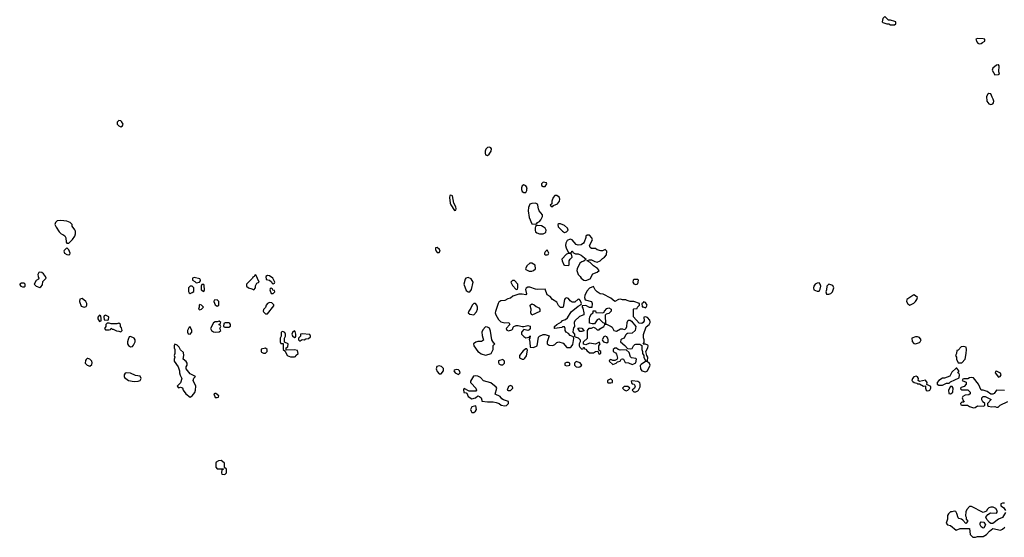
# Model space of a CAD drawing. Header units: inches. Extents: x 2701323 to 2964515, y 494916 to 722124.
# Tile 250 of 256: x 2806462 to 2816669, y 606382 to 611754. Entities that reach past the tile are written whole.
import ezdxf

# ---------------------------------------------------------------- set-up
doc = ezdxf.new("R2010")
doc.units = ezdxf.units.IN
doc.header["$MEASUREMENT"] = 0
for name, color, linetype in [('C8600', 7, 'Continuous'), ('C8601', 7, 'Continuous'), ('C8610', 7, 'Continuous'), ('C8611', 7, 'Continuous')]:
    doc.layers.add(name, color=color, linetype=linetype)

msp = doc.modelspace()

# ---------------------------------------------------------------- linework, layer by layer
at = {"layer": 'C8600', "color": 2, "elevation": 2}
for points in [[(2806890, 609670), (2806850, 609667), (2806833, 609650), (2806828, 609630), (2806841, 609601), (2806871, 609551), (2806891, 609531), (2806910, 609525), (2806931, 609510), (2806942, 609490), (2806944, 609444), (2806950, 609434), (2806970, 609434), (2807008, 609472), (2807033, 609507), (2807041, 609530), (2807039, 609559), (2807033, 609573), (2807006, 609610), (2807006, 609630), (2806986, 609650), (2806950, 609662)], [(2806950, 609386), (2806923, 609357), (2806921, 609350), (2806926, 609330), (2806950, 609318), (2806970, 609314), (2806982, 609318), (2806986, 609330), (2806970, 609366)], [(2806670, 609134), (2806662, 609130), (2806651, 609110), (2806652, 609090), (2806662, 609070), (2806658, 609062), (2806632, 609048), (2806612, 609010), (2806632, 608990), (2806670, 608976), (2806680, 608980), (2806697, 609003), (2806703, 609037), (2806735, 609070), (2806729, 609090), (2806710, 609115), (2806690, 609129)], [(2808270, 609078), (2808254, 609070), (2808254, 609050), (2808277, 609037), (2808290, 609022), (2808310, 609025), (2808326, 609030), (2808336, 609044), (2808338, 609050), (2808330, 609066)], [(2808910, 609106), (2808898, 609102), (2808894, 609090), (2808878, 609082), (2808874, 609070), (2808814, 609010), (2808814, 608990), (2808834, 608970), (2808870, 608962), (2808890, 608952), (2808908, 608970), (2808908, 608992), (2808922, 609018), (2808946, 609030)], [(2809030, 609098), (2809014, 609090), (2809018, 609058), (2809052, 609052), (2809073, 609033), (2809078, 609018), (2809090, 609014), (2809102, 609018), (2809106, 609030), (2809086, 609070), (2809050, 609095)], [(2806480, 609020), (2806462, 609010), (2806462, 609002), (2806474, 608990), (2806490, 608982), (2806510, 608982), (2806518, 608990), (2806518, 609010), (2806510, 609018)], [(2808250, 608988), (2808230, 608988), (2808212, 608970), (2808213, 608933), (2808218, 608918), (2808230, 608914), (2808250, 608922), (2808267, 608933), (2808268, 608970)], [(2808370, 609006), (2808350, 609006), (2808342, 608990), (2808342, 608950), (2808370, 608934), (2808378, 608950), (2808376, 608996)], [(2809070, 608966), (2809058, 608962), (2809054, 608950), (2809070, 608914), (2809090, 608914), (2809106, 608930), (2809102, 608942), (2809087, 608947), (2809082, 608962)], [(2807110, 608862), (2807085, 608855), (2807081, 608830), (2807101, 608781), (2807130, 608771), (2807150, 608778), (2807159, 608790), (2807157, 608810), (2807149, 608830)], [(2808330, 608798), (2808322, 608790), (2808322, 608770), (2808314, 608750), (2808330, 608742), (2808346, 608750), (2808366, 608770), (2808346, 608790)], [(2808510, 608846), (2808478, 608842), (2808474, 608830), (2808490, 608794), (2808510, 608782), (2808526, 608790), (2808526, 608830)], [(2809050, 608818), (2809030, 608808), (2809018, 608790), (2809010, 608766), (2808990, 608746), (2808986, 608730), (2808990, 608722), (2809010, 608702), (2809030, 608702), (2809096, 608784), (2809096, 608796), (2809076, 608816)], [(2807290, 608686), (2807273, 608667), (2807272, 608650), (2807290, 608622), (2807306, 608630), (2807308, 608650), (2807302, 608682)], [(2807350, 608686), (2807338, 608682), (2807334, 608670), (2807338, 608638), (2807370, 608634), (2807382, 608638), (2807386, 608670)], [(2807490, 608606), (2807470, 608598), (2807410, 608598), (2807390, 608606), (2807370, 608606), (2807354, 608590), (2807354, 608570), (2807342, 608550), (2807350, 608534), (2807390, 608534), (2807402, 608538), (2807410, 608554), (2807422, 608542), (2807430, 608542), (2807464, 608524), (2807490, 608522), (2807510, 608514), (2807526, 608530), (2807516, 608556), (2807506, 608570), (2807506, 608590)], [(2808230, 608566), (2808218, 608562), (2808202, 608530), (2808202, 608510), (2808210, 608494), (2808230, 608492), (2808248, 608510), (2808248, 608530)], [(2808530, 608626), (2808510, 608618), (2808490, 608618), (2808470, 608608), (2808441, 608550), (2808451, 608530), (2808470, 608516), (2808490, 608511), (2808530, 608514), (2808546, 608530), (2808538, 608550), (2808546, 608570), (2808542, 608582), (2808528, 608590), (2808542, 608598), (2808546, 608610)], [(2808630, 608608), (2808593, 608607), (2808578, 608602), (2808574, 608570), (2808590, 608562), (2808630, 608562), (2808647, 608573), (2808648, 608590), (2808640, 608600)], [(2807610, 608466), (2807598, 608462), (2807585, 608435), (2807578, 608410), (2807581, 608390), (2807590, 608372), (2807610, 608358), (2807630, 608362), (2807643, 608377), (2807658, 608410), (2807658, 608430), (2807648, 608448)], [(2809190, 608518), (2809174, 608510), (2809174, 608470), (2809162, 608450), (2809162, 608410), (2809170, 608394), (2809194, 608394), (2809194, 608330), (2809214, 608314), (2809234, 608270), (2809270, 608254), (2809310, 608254), (2809322, 608258), (2809326, 608270), (2809348, 608290), (2809342, 608322), (2809310, 608328), (2809226, 608326), (2809226, 608350), (2809242, 608358), (2809246, 608390), (2809206, 608406), (2809206, 608450), (2809218, 608470), (2809218, 608490), (2809210, 608506)], [(2809310, 608526), (2809290, 608506), (2809282, 608490), (2809290, 608474), (2809310, 608454), (2809322, 608458), (2809326, 608470), (2809326, 608490), (2809318, 608518)], [(2809390, 608495), (2809374, 608490), (2809374, 608470), (2809354, 608450), (2809354, 608430), (2809362, 608422), (2809370, 608422), (2809390, 608434), (2809410, 608432), (2809430, 608442), (2809456, 608444), (2809476, 608464), (2809478, 608470), (2809470, 608486)], [(2808070, 608386), (2808062, 608370), (2808062, 608350), (2808072, 608330), (2808072, 608290), (2808062, 608270), (2808071, 608250), (2808062, 608230), (2808062, 608210), (2808105, 608150), (2808118, 608110), (2808118, 608090), (2808125, 608065), (2808142, 608030), (2808130, 607986), (2808094, 607950), (2808110, 607934), (2808130, 607942), (2808150, 607932), (2808158, 607910), (2808185, 607870), (2808230, 607838), (2808249, 607851), (2808276, 607884), (2808285, 607910), (2808289, 607950), (2808262, 608010), (2808268, 608032), (2808286, 608050), (2808230, 608078), (2808188, 608130), (2808189, 608150), (2808198, 608170), (2808198, 608190), (2808188, 608208), (2808158, 608230), (2808164, 608270), (2808159, 608299), (2808129, 608329), (2808115, 608355), (2808095, 608375)], [(2809010, 608346), (2808967, 608333), (2808965, 608310), (2808970, 608302), (2808990, 608292), (2809010, 608294), (2809026, 608310), (2809026, 608330)], [(2807170, 608239), (2807163, 608237), (2807150, 608228), (2807143, 608217), (2807141, 608190), (2807162, 608170), (2807190, 608158), (2807210, 608174), (2807214, 608194), (2807209, 608210), (2807188, 608230)], [(2807570, 608089), (2807556, 608084), (2807545, 608070), (2807545, 608050), (2807550, 608042), (2807590, 608011), (2807650, 607998), (2807690, 608003), (2807710, 608011), (2807721, 608030), (2807710, 608053), (2807663, 608063), (2807610, 608084)], [(2808496, 607876), (2808484, 607876), (2808474, 607870), (2808490, 607834), (2808510, 607834), (2808522, 607838), (2808526, 607850)], [(2808550, 607178), (2808524, 607176), (2808498, 607162), (2808494, 607150), (2808494, 607110), (2808510, 607094), (2808574, 607094), (2808573, 607087), (2808558, 607082), (2808554, 607050), (2808558, 607038), (2808590, 607034), (2808606, 607050), (2808606, 607090), (2808586, 607106), (2808586, 607150), (2808566, 607170)]]:
    msp.add_lwpolyline(points, close=True, dxfattribs=at)
at = {"layer": 'C8601', "color": 2, "elevation": 2}
msp.add_lwpolyline([(2807490, 610706), (2807474, 610690), (2807474, 610670), (2807490, 610651), (2807510, 610641), (2807529, 610651), (2807533, 610670), (2807518, 610698), (2807510, 610705)], close=True, dxfattribs=at)
at = {"layer": 'C8610', "color": 2, "elevation": 2}
for points in [[(2811663, 610000), (2811663, 609990), (2811672, 609970), (2811690, 609961), (2811710, 609962), (2811720, 609980), (2811721, 610000)], [(2816670, 607906), (2816590, 607908), (2816565, 607875), (2816550, 607866), (2816530, 607866), (2816490, 607894), (2816450, 607908), (2816428, 607908), (2816402, 607970), (2816350, 608038), (2816330, 608042), (2816310, 608038), (2816290, 608026), (2816250, 608026), (2816238, 608022), (2816234, 608010), (2816273, 607993), (2816273, 607973), (2816253, 607947), (2816222, 607938), (2816214, 607930), (2816218, 607918), (2816230, 607914), (2816290, 607914), (2816314, 607890), (2816314, 607870), (2816300, 607860), (2816264, 607856), (2816238, 607842), (2816234, 607830), (2816242, 607802), (2816254, 607790), (2816250, 607786), (2816230, 607786), (2816214, 607770), (2816218, 607758), (2816230, 607754), (2816287, 607753), (2816310, 607738), (2816350, 607726), (2816366, 607730), (2816390, 607745), (2816450, 607742), (2816466, 607750), (2816466, 607770), (2816447, 607787), (2816438, 607810), (2816438, 607830), (2816450, 607842), (2816470, 607842), (2816533, 607813), (2816494, 607770), (2816494, 607750), (2816504, 607744), (2816537, 607737), (2816570, 607738), (2816590, 607732), (2816607, 607733), (2816627, 607753), (2816706, 607790)], [(2816670, 606738), (2816650, 606738), (2816634, 606730), (2816634, 606710), (2816662, 606690), (2816680, 606660)], [(2816680, 606640), (2816651, 606589), (2816610, 606569), (2816550, 606526), (2816530, 606526), (2816516, 606536), (2816487, 606567), (2816478, 606590), (2816500, 606620), (2816525, 606635), (2816590, 606634), (2816598, 606650), (2816582, 606682), (2816554, 606694), (2816530, 606694), (2816510, 606689), (2816491, 606670), (2816485, 606655), (2816450, 606638), (2816330, 606702), (2816310, 606702), (2816282, 606670), (2816272, 606648), (2816266, 606606), (2816274, 606590), (2816274, 606570), (2816292, 606550), (2816270, 606526), (2816240, 606560), (2816226, 606570), (2816198, 606578), (2816190, 606586), (2816178, 606630), (2816166, 606650), (2816150, 606655), (2816127, 606647), (2816113, 606647), (2816090, 606626), (2816082, 606610), (2816082, 606570), (2816065, 606530), (2816082, 606510), (2816110, 606505), (2816170, 606458), (2816212, 606472), (2816310, 606474), (2816314, 606410), (2816344, 606384), (2816370, 606382), (2816390, 606392), (2816450, 606392), (2816486, 606410), (2816515, 606445), (2816550, 606474), (2816630, 606458), (2816650, 606465), (2816674, 606486)]]:
    msp.add_lwpolyline(points, dxfattribs=at)
for points in [[(2810930, 609934), (2810922, 609930), (2810918, 609910), (2810923, 609850), (2810930, 609832), (2810970, 609774), (2810982, 609778), (2810986, 609790), (2810982, 609810), (2810962, 609850), (2810950, 609926)], [(2812030, 609929), (2812010, 609929), (2811991, 609910), (2811978, 609870), (2811977, 609843), (2811962, 609830), (2811970, 609814), (2811990, 609814), (2811995, 609825), (2812036, 609844), (2812057, 609870), (2812062, 609890), (2812058, 609910)], [(2811810, 609849), (2811772, 609848), (2811750, 609838), (2811736, 609804), (2811734, 609770), (2811742, 609702), (2811770, 609634), (2811810, 609631), (2811822, 609638), (2811829, 609650), (2811850, 609661), (2811863, 609677), (2811883, 609710), (2811881, 609730), (2811846, 609770), (2811839, 609790), (2811835, 609830), (2811830, 609838)], [(2811830, 609618), (2811822, 609618), (2811811, 609609), (2811805, 609595), (2811805, 609570), (2811811, 609551), (2811822, 609542), (2811851, 609531), (2811890, 609531), (2811910, 609543), (2811917, 609550), (2811919, 609570), (2811909, 609590), (2811890, 609605), (2811870, 609614)], [(2812050, 609635), (2812042, 609630), (2812045, 609605), (2812090, 609558), (2812110, 609545), (2812129, 609551), (2812148, 609570), (2812142, 609590), (2812110, 609617), (2812070, 609634)], [(2812370, 609518), (2812344, 609516), (2812332, 609508), (2812332, 609492), (2812315, 609445), (2812306, 609434), (2812282, 609418), (2812250, 609414), (2812230, 609422), (2812190, 609468), (2812170, 609475), (2812137, 609463), (2812125, 609435), (2812121, 609410), (2812126, 609386), (2812150, 609334), (2812182, 609338), (2812186, 609350), (2812192, 609352), (2812198, 609338), (2812225, 609325), (2812250, 609325), (2812282, 609310), (2812334, 609270), (2812312, 609248), (2812290, 609242), (2812270, 609228), (2812242, 609170), (2812238, 609150), (2812252, 609110), (2812272, 609090), (2812282, 609070), (2812310, 609051), (2812330, 609046), (2812377, 609063), (2812405, 609115), (2812450, 609132), (2812468, 609150), (2812453, 609173), (2812410, 609198), (2812375, 609235), (2812346, 609250), (2812346, 609254), (2812370, 609262), (2812390, 609262), (2812424, 609244), (2812450, 609238), (2812478, 609250), (2812503, 609277), (2812526, 609290), (2812547, 609313), (2812548, 609350), (2812530, 609368), (2812505, 609355), (2812485, 609355), (2812450, 609364), (2812430, 609379), (2812390, 609379), (2812375, 609390), (2812369, 609411), (2812399, 609470), (2812395, 609490)], [(2810790, 609388), (2810774, 609386), (2810772, 609370), (2810778, 609350), (2810790, 609338), (2810810, 609338), (2810822, 609350), (2810814, 609370)], [(2811930, 609366), (2811910, 609346), (2811902, 609330), (2811902, 609322), (2811910, 609314), (2811930, 609314), (2811942, 609318), (2811946, 609330)], [(2812150, 609328), (2812130, 609322), (2812082, 609270), (2812085, 609250), (2812102, 609210), (2812110, 609205), (2812150, 609202), (2812158, 609210), (2812158, 609250), (2812168, 609270), (2812188, 609290), (2812182, 609322), (2812167, 609327)], [(2811770, 609228), (2811750, 609228), (2811720, 609200), (2811705, 609170), (2811710, 609162), (2811745, 609145), (2811770, 609145), (2811790, 609152), (2811808, 609170), (2811807, 609207)], [(2811110, 609079), (2811088, 609072), (2811079, 609061), (2811065, 609010), (2811090, 608942), (2811110, 608931), (2811130, 608931), (2811146, 608954), (2811164, 609030), (2811144, 609064)], [(2811750, 608979), (2811730, 608979), (2811711, 608969), (2811706, 608954), (2811716, 608910), (2811710, 608898), (2811670, 608905), (2811636, 608904), (2811575, 608885), (2811550, 608864), (2811523, 608857), (2811490, 608838), (2811450, 608835), (2811430, 608822), (2811421, 608810), (2811393, 608727), (2811392, 608710), (2811398, 608690), (2811424, 608644), (2811450, 608619), (2811490, 608607), (2811534, 608610), (2811542, 608590), (2811505, 608550), (2811512, 608532), (2811530, 608526), (2811563, 608537), (2811574, 608546), (2811578, 608562), (2811586, 608570), (2811610, 608581), (2811630, 608581), (2811671, 608571), (2811690, 608571), (2811730, 608581), (2811755, 608575), (2811755, 608550), (2811745, 608535), (2811730, 608529), (2811690, 608538), (2811665, 608510), (2811665, 608490), (2811687, 608467), (2811710, 608452), (2811742, 608458), (2811750, 608474), (2811754, 608470), (2811751, 608449), (2811742, 608438), (2811752, 608408), (2811754, 608354), (2811790, 608352), (2811826, 608370), (2811842, 608458), (2811850, 608471), (2811890, 608487), (2811910, 608486), (2811952, 608472), (2811931, 608410), (2811931, 608390), (2811950, 608376), (2811990, 608371), (2812010, 608382), (2812030, 608405), (2812050, 608411), (2812097, 608397), (2812133, 608353), (2812170, 608352), (2812180, 608360), (2812196, 608384), (2812207, 608447), (2812202, 608462), (2812170, 608475), (2812150, 608498), (2812128, 608510), (2812118, 608530), (2812118, 608550), (2812110, 608566), (2812090, 608566), (2812082, 608558), (2812010, 608548), (2812006, 608550), (2812006, 608570), (2812029, 608591), (2812080, 608620), (2812090, 608631), (2812119, 608641), (2812140, 608660), (2812179, 608721), (2812250, 608782), (2812282, 608798), (2812286, 608810), (2812276, 608836), (2812266, 608850), (2812250, 608855), (2812216, 608824), (2812190, 608824), (2812170, 608835), (2812150, 608862), (2812130, 608869), (2812118, 608862), (2812111, 608850), (2812096, 608770), (2812090, 608766), (2812070, 608766), (2812049, 608789), (2812030, 608822), (2811986, 608850), (2811960, 608880), (2811930, 608898), (2811910, 608958), (2811830, 608953), (2811810, 608956)], [(2811570, 609048), (2811552, 609030), (2811570, 608994), (2811610, 608954), (2811622, 608958), (2811626, 608970), (2811626, 609010), (2811590, 609046)], [(2812410, 608986), (2812370, 608968), (2812343, 608937), (2812321, 608890), (2812318, 608870), (2812325, 608845), (2812391, 608831), (2812396, 608810), (2812392, 608768), (2812370, 608768), (2812330, 608788), (2812294, 608786), (2812292, 608770), (2812299, 608759), (2812311, 608711), (2812311, 608690), (2812265, 608675), (2812216, 608630), (2812211, 608610), (2812214, 608570), (2812204, 608556), (2812200, 608540), (2812198, 608510), (2812212, 608490), (2812214, 608470), (2812222, 608462), (2812250, 608452), (2812274, 608430), (2812274, 608410), (2812262, 608390), (2812262, 608370), (2812270, 608354), (2812290, 608334), (2812302, 608338), (2812307, 608353), (2812313, 608353), (2812318, 608338), (2812330, 608334), (2812340, 608320), (2812370, 608296), (2812410, 608298), (2812430, 608312), (2812454, 608314), (2812465, 608285), (2812470, 608282), (2812486, 608290), (2812486, 608310), (2812466, 608326), (2812466, 608370), (2812478, 608390), (2812470, 608406), (2812432, 608388), (2812370, 608398), (2812330, 608378), (2812307, 608387), (2812306, 608410), (2812348, 608450), (2812348, 608530), (2812367, 608553), (2812390, 608554), (2812410, 608562), (2812430, 608554), (2812450, 608534), (2812470, 608534), (2812475, 608545), (2812518, 608570), (2812528, 608590), (2812526, 608606), (2812510, 608608), (2812470, 608648), (2812450, 608638), (2812422, 608598), (2812396, 608596), (2812370, 608606), (2812368, 608648), (2812374, 608670), (2812390, 608702), (2812406, 608710), (2812407, 608733), (2812430, 608734), (2812434, 608714), (2812507, 608713), (2812522, 608718), (2812526, 608730), (2812550, 608758), (2812570, 608762), (2812592, 608750), (2812592, 608730), (2812570, 608706), (2812542, 608698), (2812532, 608688), (2812534, 608594), (2812546, 608594), (2812594, 608570), (2812604, 608564), (2812622, 608530), (2812650, 608522), (2812690, 608545), (2812710, 608545), (2812730, 608538), (2812739, 608541), (2812749, 608551), (2812755, 608570), (2812758, 608610), (2812766, 608630), (2812770, 608634), (2812790, 608634), (2812804, 608624), (2812851, 608571), (2812841, 608530), (2812810, 608499), (2812764, 608496), (2812751, 608489), (2812741, 608479), (2812730, 608448), (2812702, 608438), (2812694, 608430), (2812692, 608410), (2812734, 608374), (2812762, 608342), (2812790, 608338), (2812810, 608342), (2812826, 608370), (2812838, 608382), (2812850, 608385), (2812890, 608385), (2812913, 608373), (2812911, 608330), (2812918, 608310), (2812918, 608290), (2812932, 608270), (2812931, 608250), (2812950, 608214), (2812970, 608214), (2812975, 608250), (2812962, 608270), (2812954, 608310), (2812975, 608350), (2812978, 608370), (2812975, 608375), (2812950, 608388), (2812927, 608387), (2812936, 608404), (2812935, 608430), (2812928, 608452), (2812928, 608488), (2812955, 608565), (2812989, 608591), (2812999, 608610), (2812998, 608618), (2812994, 608634), (2812970, 608662), (2812950, 608669), (2812933, 608667), (2812935, 608630), (2812925, 608610), (2812910, 608601), (2812883, 608603), (2812826, 608670), (2812826, 608750), (2812830, 608754), (2812862, 608758), (2812866, 608770), (2812886, 608790), (2812886, 608810), (2812830, 608829), (2812789, 608829), (2812758, 608838), (2812747, 608847), (2812712, 608848), (2812690, 608854), (2812670, 608849), (2812630, 608829), (2812590, 608864), (2812510, 608904), (2812478, 608910), (2812450, 608929), (2812428, 608950)], [(2812870, 609058), (2812830, 609058), (2812822, 609050), (2812818, 609030), (2812830, 609012), (2812850, 609005), (2812870, 609014), (2812878, 609050)], [(2814750, 609022), (2814730, 609019), (2814710, 609009), (2814696, 608990), (2814691, 608970), (2814694, 608950), (2814730, 608938), (2814750, 608938), (2814762, 608958), (2814769, 608990), (2814762, 609010)], [(2814850, 609008), (2814831, 608989), (2814827, 608950), (2814819, 608930), (2814825, 608905), (2814850, 608906), (2814870, 608911), (2814889, 608930), (2814902, 608970), (2814890, 608995)], [(2815730, 608898), (2815658, 608850), (2815656, 608830), (2815670, 608805), (2815690, 608791), (2815710, 608801), (2815730, 608811), (2815749, 608830), (2815762, 608850), (2815768, 608870), (2815750, 608888)], [(2811170, 608809), (2811151, 608790), (2811139, 608761), (2811118, 608730), (2811112, 608710), (2811130, 608698), (2811170, 608692), (2811199, 608721), (2811209, 608750), (2811209, 608770), (2811202, 608790), (2811188, 608808)], [(2811770, 608689), (2811762, 608710), (2811765, 608750), (2811755, 608785), (2811755, 608790), (2811770, 608805), (2811795, 608795), (2811817, 608777), (2811844, 608764), (2811854, 608750), (2811853, 608727)], [(2812930, 608826), (2812925, 608815), (2812913, 608807), (2812914, 608774), (2812926, 608774), (2812950, 608765), (2812958, 608770), (2812968, 608790), (2812950, 608818)], [(2811290, 608565), (2811263, 608537), (2811254, 608510), (2811256, 608476), (2811270, 608428), (2811250, 608415), (2811210, 608414), (2811190, 608409), (2811166, 608390), (2811171, 608370), (2811212, 608310), (2811230, 608301), (2811245, 608285), (2811290, 608274), (2811330, 608283), (2811348, 608290), (2811358, 608302), (2811369, 608330), (2811369, 608371), (2811386, 608390), (2811376, 608396), (2811357, 608430), (2811343, 608523), (2811333, 608553), (2811310, 608564)], [(2812270, 608518), (2812248, 608552), (2812263, 608557), (2812291, 608551), (2812312, 608530), (2812310, 608526), (2812290, 608518)], [(2812530, 608469), (2812518, 608462), (2812502, 608430), (2812504, 608424), (2812514, 608410), (2812550, 608401), (2812562, 608410), (2812564, 608430), (2812559, 608450), (2812550, 608462)], [(2815770, 608464), (2815750, 608464), (2815712, 608450), (2815715, 608415), (2815730, 608392), (2815750, 608391), (2815790, 608405), (2815798, 608410), (2815808, 608430), (2815790, 608454)], [(2816250, 608362), (2816221, 608359), (2816190, 608326), (2816178, 608322), (2816172, 608290), (2816162, 608270), (2816172, 608250), (2816172, 608230), (2816190, 608194), (2816230, 608194), (2816262, 608230), (2816275, 608290), (2816279, 608330), (2816274, 608354)], [(2811718, 608338), (2811710, 608338), (2811683, 608317), (2811645, 608270), (2811645, 608245), (2811670, 608232), (2811690, 608232), (2811700, 608240), (2811716, 608264), (2811726, 608326)], [(2812650, 608346), (2812630, 608346), (2812614, 608330), (2812614, 608310), (2812637, 608297), (2812650, 608282), (2812658, 608242), (2812653, 608227), (2812630, 608218), (2812610, 608218), (2812590, 608226), (2812578, 608222), (2812574, 608210), (2812610, 608174), (2812646, 608190), (2812658, 608202), (2812686, 608210), (2812698, 608230), (2812710, 608236), (2812722, 608230), (2812738, 608198), (2812772, 608192), (2812810, 608174), (2812830, 608182), (2812850, 608194), (2812858, 608230), (2812850, 608238), (2812804, 608244), (2812795, 608255), (2812779, 608299), (2812750, 608328), (2812686, 608326), (2812666, 608330)], [(2810810, 608162), (2810785, 608155), (2810781, 608130), (2810790, 608102), (2810810, 608078), (2810830, 608078), (2810854, 608110), (2810854, 608134), (2810834, 608154)], [(2811470, 608228), (2811425, 608215), (2811424, 608196), (2811430, 608182), (2811450, 608172), (2811470, 608172), (2811488, 608190), (2811488, 608210)], [(2812150, 608198), (2812130, 608198), (2812114, 608190), (2812114, 608170), (2812130, 608162), (2812150, 608165), (2812166, 608170), (2812166, 608190)], [(2812230, 608208), (2812212, 608190), (2812212, 608170), (2812230, 608152), (2812250, 608147), (2812270, 608152), (2812288, 608170), (2812273, 608193)], [(2812950, 608208), (2812903, 608177), (2812896, 608164), (2812899, 608130), (2812910, 608111), (2812950, 608101), (2812969, 608111), (2812998, 608170), (2812990, 608186), (2812967, 608207)], [(2810990, 608122), (2810965, 608115), (2810962, 608110), (2810978, 608090), (2811010, 608072), (2811028, 608090), (2811022, 608110), (2811010, 608119)], [(2811190, 608059), (2811167, 608053), (2811137, 608003), (2811136, 607990), (2811141, 607981), (2811191, 607930), (2811198, 607910), (2811190, 607898), (2811120, 607900), (2811070, 607926), (2811064, 607916), (2811065, 607885), (2811090, 607882), (2811097, 607877), (2811110, 607842), (2811150, 607818), (2811189, 607831), (2811210, 607852), (2811230, 607845), (2811245, 607830), (2811254, 607806), (2811254, 607794), (2811310, 607787), (2811370, 607787), (2811401, 607781), (2811431, 607771), (2811455, 607755), (2811490, 607747), (2811510, 607751), (2811529, 607770), (2811528, 607790), (2811478, 607810), (2811460, 607820), (2811443, 607843), (2811390, 607868), (2811408, 607930), (2811400, 607940), (2811346, 607986), (2811270, 608005), (2811239, 608039), (2811210, 608054)], [(2815754, 608054), (2815730, 608048), (2815718, 608030), (2815712, 608010), (2815720, 608000), (2815734, 607990), (2815762, 607982), (2815770, 607974), (2815790, 607974), (2815830, 607952), (2815853, 607953), (2815851, 607930), (2815858, 607910), (2815870, 607901), (2815890, 607905), (2815898, 607910), (2815908, 607930), (2815907, 607947), (2815867, 607967), (2815869, 607990), (2815853, 608013), (2815790, 607998), (2815778, 608010), (2815779, 608030), (2815770, 608048)], [(2816178, 608138), (2816170, 608138), (2816125, 608095), (2816105, 608055), (2816050, 608035), (2816027, 608033), (2815992, 608010), (2815974, 607990), (2815974, 607970), (2815990, 607962), (2816030, 607962), (2816070, 607982), (2816098, 607982), (2816110, 607994), (2816202, 608038), (2816206, 608070), (2816202, 608082), (2816188, 608090), (2816198, 608102), (2816198, 608110)], [(2816590, 608106), (2816578, 608102), (2816574, 608090), (2816610, 608045), (2816626, 608050), (2816638, 608070), (2816630, 608086)], [(2811550, 607958), (2811530, 607946), (2811514, 607910), (2811525, 607905), (2811550, 607906), (2811574, 607930), (2811570, 607946)], [(2812590, 608028), (2812554, 608010), (2812554, 607990), (2812564, 607984), (2812590, 607985), (2812606, 607990), (2812608, 608010)], [(2812810, 608006), (2812802, 607998), (2812804, 607984), (2812810, 607974), (2812833, 607973), (2812842, 607950), (2812834, 607930), (2812812, 607910), (2812830, 607892), (2812850, 607892), (2812870, 607902), (2812878, 607910), (2812895, 607945), (2812895, 607970), (2812890, 607986), (2812870, 607998)], [(2812730, 607948), (2812712, 607930), (2812730, 607912), (2812750, 607902), (2812766, 607910), (2812786, 607930), (2812767, 607947)], [(2816130, 607946), (2816110, 607946), (2816092, 607910), (2816094, 607874), (2816110, 607872), (2816130, 607882), (2816135, 607890), (2816138, 607930)], [(2811190, 607746), (2811150, 607735), (2811136, 607710), (2811141, 607690), (2811150, 607678), (2811170, 607676), (2811189, 607690), (2811197, 607710)], [(2816450, 606478), (2816428, 606490), (2816418, 606510), (2816418, 606530), (2816430, 606542), (2816458, 606538), (2816474, 606510), (2816458, 606482)]]:
    msp.add_lwpolyline(points, close=True, dxfattribs=at)
at = {"layer": 'C8611', "color": 2, "elevation": 2}
for points in [[(2815430, 611786), (2815410, 611766), (2815402, 611730), (2815410, 611725), (2815450, 611712), (2815472, 611712), (2815490, 611702), (2815530, 611702), (2815546, 611710), (2815546, 611730), (2815536, 611736), (2815490, 611748), (2815468, 611748)], [(2816390, 611558), (2816374, 611550), (2816384, 611524), (2816394, 611510), (2816410, 611502), (2816430, 611505), (2816442, 611518), (2816466, 611530), (2816466, 611550), (2816450, 611555)], [(2816610, 611286), (2816606, 611286), (2816590, 611282), (2816551, 611250), (2816542, 611230), (2816570, 611182), (2816610, 611185), (2816618, 611190), (2816614, 611214), (2816615, 611275)], [(2816510, 610988), (2816500, 610980), (2816485, 610955), (2816487, 610907), (2816510, 610882), (2816530, 610872), (2816550, 610882), (2816558, 610890), (2816562, 610910), (2816555, 610930), (2816542, 610950), (2816530, 610986)], [(2811332, 610432), (2811310, 610429), (2811295, 610410), (2811287, 610390), (2811286, 610370), (2811291, 610351), (2811310, 610345), (2811330, 610358), (2811349, 610390), (2811352, 610412), (2811345, 610425)], [(2811890, 610068), (2811872, 610050), (2811873, 610033), (2811890, 610022), (2811910, 610022), (2811926, 610050), (2811922, 610062)]]:
    msp.add_lwpolyline(points, close=True, dxfattribs=at)
msp.add_lwpolyline([(2811721, 610000), (2811722, 610010), (2811708, 610030), (2811690, 610039), (2811670, 610028), (2811663, 610010), (2811663, 610000)], dxfattribs=at)

doc.saveas('drawing.dxf')
